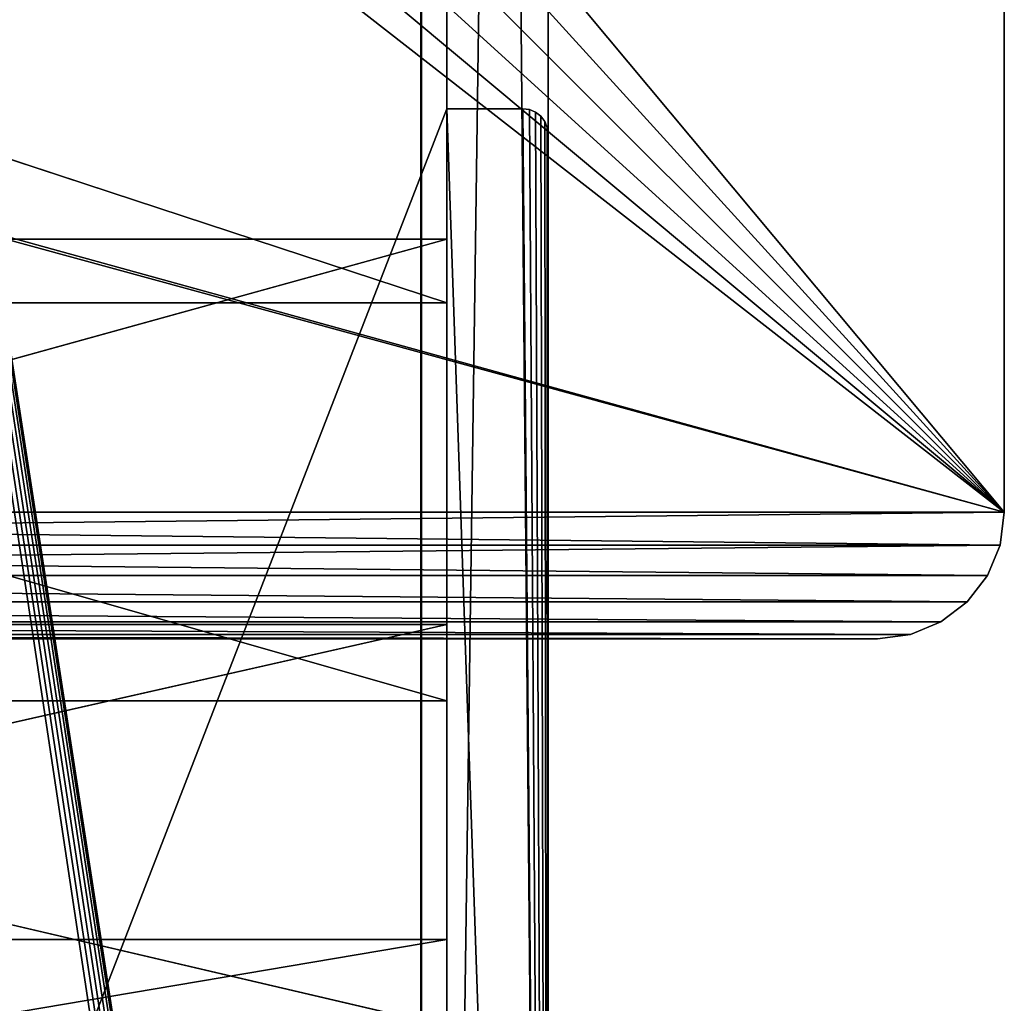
# Model space of a CAD drawing. Extents: x -277 to 1811, y -97 to 1083.
# Tile 57 of 81: x 1497 to 1536, y -16 to 23. Entities that reach past the tile are written whole.
import ezdxf

# ---------------------------------------------------------------- set-up
doc = ezdxf.new("R2010")
doc.units = 0
doc.header["$LTSCALE"] = 25.4
doc.layers.get('0').update_dxf_attribs({"color": 13, "linetype": 'CONTINUOUS'})
doc.layers.add('STEEL', color=134, linetype='CONTINUOUS')
doc.layers.add('WOOD', color=36, linetype='CONTINUOUS')

# ---------------------------------------------------------------- blocks, each defined once
blk = doc.blocks.new('LVI294_01A_02_011')
at = {"color": 0}
for p, q in [((79.736, 0), (-271.304, 0)), ((79.736, 0), (-271.304, 0)), ((-271.304, -4), (79.736, -4)), ((-271.304, -4), (79.736, -4))]:
    blk.add_line(p, q, dxfattribs=at)
at = {"color": 253}
mesh = blk.add_polyface(dxfattribs=at)
corners = [(-205.303, 0, 54.287), (-24.058, 0, 54), (-207.679, 0, 54), (-26.435, 0, 54.287), (-203.062, 0, 55.13), (-28.676, 0, 55.13), (-201.086, 0, 56.482), (-30.652, 0, 56.482), (-199.488, 0, 58.264), (-32.25, 0, 58.264), (-189.952, 0, 71.883), (-41.786, 0, 71.883), (-188.034, 0, 74.022), (-43.704, 0, 74.022), (-185.663, 0, 75.644), (-46.075, 0, 75.644), (-182.974, 0, 76.656), (-48.763, 0, 76.656), (-180.122, 0, 77), (-51.616, 0, 77), (-271.304, 0, 54), (79.736, 0), (-271.304, 0), (79.995, 0, 0.034), (80.236, 0, 0.134), (80.443, 0, 0.293), (80.602, 0, 0.5), (80.702, 0, 0.741), (80.736, 0, 1), (80.736, 0, 44), (80.395, 0, 46.588), (79.396, 0, 49), (77.807, 0, 51.071), (75.736, 0, 52.66), (73.324, 0, 53.659), (70.736, 0, 54)]
mesh.append_faces([[corners[k] for k in face] for face in [(17, 18, 19), (20, 21, 22)]], dxfattribs={"vtx0": -1, "color": 253})
mesh.append_faces([[corners[k] for k in face] for face in [(0, 1, 2), (1, 0, 3), (3, 4, 5), (5, 6, 7), (7, 8, 9), (9, 10, 11), (11, 12, 13), (13, 14, 15), (15, 16, 17), (21, 20, 23), (23, 20, 24), (24, 20, 25), (25, 20, 26), (26, 20, 27), (27, 20, 28), (28, 20, 29), (29, 20, 30), (30, 20, 31), (31, 20, 32), (32, 20, 33), (33, 20, 34), (34, 20, 35), (35, 2, 1)]], dxfattribs={"vtx0": -1, "vtx1": -1, "color": 253})
mesh.append_faces([[corners[k] for k in face] for face in [(3, 0, 4), (5, 4, 6), (7, 6, 8), (9, 8, 10), (11, 10, 12), (13, 12, 14), (15, 14, 16), (17, 16, 18), (35, 20, 2)]], dxfattribs={"vtx0": -1, "vtx2": -1, "color": 253})
mesh = blk.add_polyface(dxfattribs=at)
corners = [(79.736, 0), (-271.304, -4), (-271.304, 0), (79.736, -4)]
mesh.append_faces([[corners[k] for k in face] for face in [(0, 1, 2), (1, 0, 3)]], dxfattribs={"vtx0": -1, "color": 253})
mesh = blk.add_polyface(dxfattribs=at)
corners = [(-26.435, -4, 54.287), (-207.679, -4, 54), (-24.058, -4, 54), (-205.303, -4, 54.287), (-28.676, -4, 55.13), (-203.062, -4, 55.13), (-30.652, -4, 56.482), (-201.086, -4, 56.482), (-32.25, -4, 58.264), (-199.488, -4, 58.264), (-41.786, -4, 71.883), (-189.952, -4, 71.883), (-188.034, -4, 74.022), (-43.704, -4, 74.022), (-185.663, -4, 75.644), (-46.075, -4, 75.644), (-182.974, -4, 76.656), (-48.763, -4, 76.656), (-180.122, -4, 77), (-51.616, -4, 77), (79.995, -4, 0.034), (-271.304, -4), (79.736, -4), (-271.304, -4, 54), (80.236, -4, 0.134), (80.443, -4, 0.293), (80.602, -4, 0.5), (80.702, -4, 0.741), (80.736, -4, 1), (80.736, -4, 44), (80.395, -4, 46.588), (79.396, -4, 49), (77.807, -4, 51.071), (75.736, -4, 52.66), (73.324, -4, 53.659), (70.736, -4, 54)]
mesh.append_faces([[corners[k] for k in face] for face in [(18, 17, 19), (20, 21, 22)]], dxfattribs={"vtx0": -1, "color": 253})
mesh.append_faces([[corners[k] for k in face] for face in [(0, 1, 2), (1, 0, 3), (3, 4, 5), (5, 6, 7), (7, 8, 9), (9, 10, 11), (11, 10, 12), (12, 13, 14), (14, 15, 16), (16, 17, 18), (21, 20, 23), (23, 2, 1)]], dxfattribs={"vtx0": -1, "vtx1": -1, "color": 253})
mesh.append_faces([[corners[k] for k in face] for face in [(3, 0, 4), (5, 4, 6), (7, 6, 8), (9, 8, 10), (12, 10, 13), (14, 13, 15), (16, 15, 17), (23, 20, 24), (23, 24, 25), (23, 25, 26), (23, 26, 27), (23, 27, 28), (23, 28, 29), (23, 29, 30), (23, 30, 31), (23, 31, 32), (23, 32, 33), (23, 33, 34), (23, 34, 35), (23, 35, 2)]], dxfattribs={"vtx0": -1, "vtx2": -1, "color": 253})
blk = doc.blocks.new('LVI294_01A_02')
at = {"color": 0, "extrusion": (1, -7.84414e-15, 4.18279e-15), "rotation": 2.463339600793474e-12}
blk.add_blockref('LVI294_01A_02_011', (1097.961, 46.803, -589), dxfattribs=at)
blk = doc.blocks.new('LUSTROLVI294_01_A_01_02')
at = {"color": 0}
for p, q in [((0, 115), (0, 5)), ((0, 5, -5), (0, 115, -5)), ((0, 5, -5), (0, 115, -5)), ((0, 115), (0, 5)), ((0, 5), (0.17, 3.706)), ((0.17, 3.706, -5), (0, 5, -5)), ((0, 5, -5), (0, 5)), ((0, 5, -5), (0, 5)), ((0, 5, -5), (0.17, 3.706)), ((0, 5), (0.17, 3.706)), ((0, 5, -5), (0.17, 3.706)), ((0.17, 3.706, -5), (0, 5, -5)), ((0.17, 3.706), (0.67, 2.5)), ((0.67, 2.5, -5), (0.17, 3.706, -5)), ((0.17, 3.706, -5), (0.17, 3.706)), ((0.17, 3.706, -5), (0.17, 3.706)), ((0.17, 3.706, -5), (0.67, 2.5)), ((0.17, 3.706), (0.67, 2.5)), ((0.17, 3.706, -5), (0.67, 2.5)), ((0.67, 2.5, -5), (0.17, 3.706, -5)), ((0.67, 2.5), (1.464, 1.464)), ((1.464, 1.464, -5), (0.67, 2.5, -5)), ((0.67, 2.5, -5), (0.67, 2.5)), ((0.67, 2.5, -5), (0.67, 2.5)), ((0.67, 2.5, -5), (1.464, 1.464)), ((0.67, 2.5), (1.464, 1.464)), ((0.67, 2.5, -5), (1.464, 1.464)), ((1.464, 1.464, -5), (0.67, 2.5, -5)), ((1.464, 1.464), (2.5, 0.67)), ((2.5, 0.67, -5), (1.464, 1.464, -5)), ((1.464, 1.464, -5), (1.464, 1.464)), ((1.464, 1.464, -5), (1.464, 1.464)), ((1.464, 1.464, -5), (2.5, 0.67)), ((1.464, 1.464), (2.5, 0.67)), ((1.464, 1.464, -5), (2.5, 0.67)), ((2.5, 0.67, -5), (1.464, 1.464, -5)), ((2.5, 0.67), (3.706, 0.17)), ((3.706, 0.17, -5), (2.5, 0.67, -5)), ((2.5, 0.67, -5), (2.5, 0.67)), ((2.5, 0.67, -5), (2.5, 0.67)), ((2.5, 0.67, -5), (3.706, 0.17)), ((2.5, 0.67), (3.706, 0.17)), ((2.5, 0.67, -5), (3.706, 0.17)), ((3.706, 0.17, -5), (2.5, 0.67, -5)), ((3.706, 0.17), (5, 0)), ((5, 0, -5), (3.706, 0.17, -5)), ((3.706, 0.17, -5), (3.706, 0.17)), ((3.706, 0.17, -5), (3.706, 0.17)), ((3.706, 0.17, -5), (5, 0)), ((3.706, 0.17), (5, 0)), ((3.706, 0.17, -5), (5, 0)), ((5, 0, -5), (3.706, 0.17, -5)), ((5, 0), (195, 0)), ((195, 0, -5), (5, 0, -5)), ((5, 0, -5), (5, 0)), ((5, 0), (195, 0)), ((5, 0, -5), (5, 0)), ((195, 0, -5), (5, 0, -5))]:
    blk.add_line(p, q, dxfattribs=at)
at = {"color": 253}
mesh = blk.add_polyface(dxfattribs=at)
corners = [(0, 5), (0.17, 116.294), (0, 115), (0.17, 3.706), (0.67, 117.5), (0.67, 2.5), (1.464, 118.536), (1.464, 1.464), (2.5, 119.33), (2.5, 0.67), (3.706, 0.17), (3.706, 119.83), (5, 0), (5, 120), (29.735, 29.614), (30.424, 27.95), (31.521, 26.521), (32.95, 25.424), (34.614, 24.735), (195, 0), (29.5, 31.4), (29.5, 88.6), (36.4, 24.5), (163.6, 24.5), (165.386, 24.735), (167.05, 25.424), (168.479, 26.521), (169.576, 27.95), (170.265, 29.614), (170.5, 31.4), (34.614, 95.265), (195, 120), (32.95, 94.576), (31.521, 93.479), (30.424, 92.05), (29.735, 90.386), (36.4, 95.5), (163.6, 95.5), (165.386, 95.265), (167.05, 94.576), (168.479, 93.479), (169.576, 92.05), (170.265, 90.386), (170.5, 88.6), (196.294, 0.17), (196.294, 119.83), (197.5, 0.67), (197.5, 119.33), (198.536, 1.464), (198.536, 118.536), (199.33, 2.5), (199.33, 117.5), (199.83, 3.706), (199.83, 116.294), (200, 5), (200, 115)]
mesh.append_faces([[corners[k] for k in face] for face in [(0, 1, 2), (53, 54, 55)]], dxfattribs={"vtx0": -1, "color": 253})
mesh.append_faces([[corners[k] for k in face] for face in [(1, 3, 4), (4, 5, 6), (6, 7, 8), (8, 10, 11), (11, 12, 13), (14, 12, 15), (15, 12, 16), (16, 12, 17), (17, 12, 18), (18, 19, 22), (22, 19, 23), (23, 19, 24), (24, 19, 25), (25, 19, 26), (26, 19, 27), (27, 19, 28), (28, 19, 29), (13, 30, 31), (30, 13, 32), (32, 13, 33), (33, 13, 34), (34, 13, 35), (35, 13, 21), (31, 44, 45), (45, 46, 47), (47, 48, 49), (49, 50, 51), (51, 52, 53)]], dxfattribs={"vtx0": -1, "vtx1": -1, "color": 253})
mesh.append_faces([[corners[k] for k in face] for face in [(13, 12, 14), (31, 29, 19)]], dxfattribs={"vtx0": -1, "vtx1": -1, "vtx2": -1, "color": 253})
mesh.append_faces([[corners[k] for k in face] for face in [(1, 0, 3), (4, 3, 5), (6, 5, 7), (8, 7, 9), (8, 9, 10), (11, 10, 12), (18, 12, 19), (13, 14, 20), (13, 20, 21), (31, 30, 36), (31, 36, 37), (31, 37, 38), (31, 38, 39), (31, 39, 40), (31, 40, 41), (31, 41, 42), (31, 42, 43), (31, 43, 29), (31, 19, 44), (45, 44, 46), (47, 46, 48), (49, 48, 50), (51, 50, 52), (53, 52, 54)]], dxfattribs={"vtx0": -1, "vtx2": -1, "color": 253})
mesh = blk.add_polyface(dxfattribs=at)
corners = [(0.17, 116.294, -5), (0, 5, -5), (0, 115, -5), (0.17, 3.706, -5), (0.67, 117.5, -5), (0.67, 2.5, -5), (1.464, 118.536, -5), (1.464, 1.464, -5), (2.5, 119.33, -5), (2.5, 0.67, -5), (3.706, 119.83, -5), (3.706, 0.17, -5), (5, 120, -5), (5, 0, -5), (29.735, 90.386, -5), (30.424, 92.05, -5), (31.521, 93.479, -5), (32.95, 94.576, -5), (34.614, 95.265, -5), (195, 120, -5), (29.5, 88.6, -5), (36.4, 95.5, -5), (163.6, 95.5, -5), (165.386, 95.265, -5), (167.05, 94.576, -5), (168.479, 93.479, -5), (169.576, 92.05, -5), (170.265, 90.386, -5), (170.5, 88.6, -5), (170.5, 31.4, -5), (34.614, 24.735, -5), (195, 0, -5), (32.95, 25.424, -5), (31.521, 26.521, -5), (30.424, 27.95, -5), (29.735, 29.614, -5), (29.5, 31.4, -5), (36.4, 24.5, -5), (163.6, 24.5, -5), (165.386, 24.735, -5), (167.05, 25.424, -5), (168.479, 26.521, -5), (169.576, 27.95, -5), (170.265, 29.614, -5), (196.294, 119.83, -5), (196.294, 0.17, -5), (197.5, 119.33, -5), (197.5, 0.67, -5), (198.536, 118.536, -5), (198.536, 1.464, -5), (199.33, 117.5, -5), (199.33, 2.5, -5), (199.83, 116.294, -5), (199.83, 3.706, -5), (200, 115, -5), (200, 5, -5)]
mesh.append_faces([[corners[k] for k in face] for face in [(0, 1, 2), (53, 54, 55)]], dxfattribs={"vtx0": -1, "color": 253})
mesh.append_faces([[corners[k] for k in face] for face in [(1, 0, 3), (3, 4, 5), (5, 6, 7), (7, 8, 9), (9, 10, 11), (11, 12, 13), (14, 12, 15), (15, 12, 16), (16, 12, 17), (17, 12, 18), (18, 19, 21), (21, 19, 22), (22, 19, 23), (23, 19, 24), (24, 19, 25), (25, 19, 26), (26, 19, 27), (27, 19, 28), (28, 19, 29), (13, 30, 31), (30, 13, 32), (32, 13, 33), (33, 13, 34), (34, 13, 35), (35, 13, 36), (36, 13, 20), (31, 44, 45), (45, 46, 47), (47, 48, 49), (49, 50, 51), (51, 52, 53)]], dxfattribs={"vtx0": -1, "vtx1": -1, "color": 253})
mesh.append_faces([[corners[k] for k in face] for face in [(13, 12, 14), (31, 29, 19)]], dxfattribs={"vtx0": -1, "vtx1": -1, "vtx2": -1, "color": 253})
mesh.append_faces([[corners[k] for k in face] for face in [(3, 0, 4), (5, 4, 6), (7, 6, 8), (9, 8, 10), (11, 10, 12), (18, 12, 19), (13, 14, 20), (31, 30, 37), (31, 37, 38), (31, 38, 39), (31, 39, 40), (31, 40, 41), (31, 41, 42), (31, 42, 43), (31, 43, 29), (31, 19, 44), (45, 44, 46), (47, 46, 48), (49, 48, 50), (51, 50, 52), (53, 52, 54)]], dxfattribs={"vtx0": -1, "vtx2": -1, "color": 253})
mesh = blk.add_polyface(dxfattribs=at)
corners = [(0, 115), (0, 5, -5), (0, 5), (0, 115, -5)]
mesh.append_faces([[corners[k] for k in face] for face in [(0, 1, 2), (1, 0, 3)]], dxfattribs={"vtx0": -1, "color": 253})
mesh = blk.add_polyface(dxfattribs=at)
corners = [(0, 5, -5), (0.17, 3.706), (0, 5)]
mesh.append_faces([[corners[k] for k in face] for face in [(0, 1, 2)]], dxfattribs={"color": 253})
mesh = blk.add_polyface(dxfattribs=at)
corners = [(0, 5, -5), (0.17, 3.706, -5), (0.17, 3.706)]
mesh.append_faces([[corners[k] for k in face] for face in [(0, 1, 2)]], dxfattribs={"color": 253})
mesh = blk.add_polyface(dxfattribs=at)
corners = [(0.17, 3.706), (0.17, 3.706, -5), (0.67, 2.5)]
mesh.append_faces([[corners[k] for k in face] for face in [(0, 1, 2)]], dxfattribs={"color": 253})
mesh = blk.add_polyface(dxfattribs=at)
corners = [(0.17, 3.706, -5), (0.67, 2.5, -5), (0.67, 2.5)]
mesh.append_faces([[corners[k] for k in face] for face in [(0, 1, 2)]], dxfattribs={"color": 253})
mesh = blk.add_polyface(dxfattribs=at)
corners = [(0.67, 2.5), (0.67, 2.5, -5), (1.464, 1.464)]
mesh.append_faces([[corners[k] for k in face] for face in [(0, 1, 2)]], dxfattribs={"color": 253})
mesh = blk.add_polyface(dxfattribs=at)
corners = [(0.67, 2.5, -5), (1.464, 1.464, -5), (1.464, 1.464)]
mesh.append_faces([[corners[k] for k in face] for face in [(0, 1, 2)]], dxfattribs={"color": 253})
mesh = blk.add_polyface(dxfattribs=at)
corners = [(1.464, 1.464), (1.464, 1.464, -5), (2.5, 0.67)]
mesh.append_faces([[corners[k] for k in face] for face in [(0, 1, 2)]], dxfattribs={"color": 253})
mesh = blk.add_polyface(dxfattribs=at)
corners = [(2.5, 0.67), (1.464, 1.464, -5), (2.5, 0.67, -5)]
mesh.append_faces([[corners[k] for k in face] for face in [(0, 1, 2)]], dxfattribs={"color": 253})
mesh = blk.add_polyface(dxfattribs=at)
corners = [(2.5, 0.67), (2.5, 0.67, -5), (3.706, 0.17)]
mesh.append_faces([[corners[k] for k in face] for face in [(0, 1, 2)]], dxfattribs={"color": 253})
mesh = blk.add_polyface(dxfattribs=at)
corners = [(3.706, 0.17), (2.5, 0.67, -5), (3.706, 0.17, -5)]
mesh.append_faces([[corners[k] for k in face] for face in [(0, 1, 2)]], dxfattribs={"color": 253})
mesh = blk.add_polyface(dxfattribs=at)
corners = [(3.706, 0.17), (3.706, 0.17, -5), (5, 0)]
mesh.append_faces([[corners[k] for k in face] for face in [(0, 1, 2)]], dxfattribs={"color": 253})
mesh = blk.add_polyface(dxfattribs=at)
corners = [(5, 0), (3.706, 0.17, -5), (5, 0, -5)]
mesh.append_faces([[corners[k] for k in face] for face in [(0, 1, 2)]], dxfattribs={"color": 253})
mesh = blk.add_polyface(dxfattribs=at)
corners = [(195, 0), (5, 0, -5), (195, 0, -5), (5, 0)]
mesh.append_faces([[corners[k] for k in face] for face in [(0, 1, 2), (1, 0, 3)]], dxfattribs={"vtx0": -1, "color": 253})
blk = doc.blocks.new('LUSTROLVI294_01A_01_03')
at = {"color": 0}
for p, q in [((-177.5, 0, 59), (-62.5, 0, 59)), ((-177.5, 0, 59), (-62.5, 0, 59)), ((-62.5, 0, 59), (-62.241, 0, 58.966)), ((-62.241, 0, 58.966), (-62.5, -5, 59)), ((-62.241, 0, 58.966), (-62.5, -5, 59)), ((-62.5, 0, 59), (-62.241, 0, 58.966)), ((-62.241, 0, 58.966), (-62, 0, 58.866)), ((-62, 0, 58.866), (-62.241, -5, 58.966)), ((-62, 0, 58.866), (-62.241, -5, 58.966)), ((-62.241, 0, 58.966), (-62, 0, 58.866)), ((-62.241, 0, 58.966), (-62.241, -5, 58.966)), ((-62.241, 0, 58.966), (-62.241, -5, 58.966)), ((-62, 0, 58.866), (-61.793, 0, 58.707)), ((-61.793, 0, 58.707), (-62, -5, 58.866)), ((-61.793, 0, 58.707), (-62, -5, 58.866)), ((-62, 0, 58.866), (-61.793, 0, 58.707)), ((-62, 0, 58.866), (-62, -5, 58.866)), ((-62, 0, 58.866), (-62, -5, 58.866)), ((-61.793, 0, 58.707), (-61.634, 0, 58.5)), ((-61.634, 0, 58.5), (-61.793, -5, 58.707)), ((-61.634, 0, 58.5), (-61.793, -5, 58.707)), ((-61.793, 0, 58.707), (-61.634, 0, 58.5)), ((-61.793, 0, 58.707), (-61.793, -5, 58.707)), ((-61.793, 0, 58.707), (-61.793, -5, 58.707)), ((-61.634, 0, 58.5), (-61.534, 0, 58.259)), ((-61.534, 0, 58.259), (-61.634, -5, 58.5)), ((-61.534, 0, 58.259), (-61.634, -5, 58.5)), ((-61.634, 0, 58.5), (-61.534, 0, 58.259)), ((-61.634, 0, 58.5), (-61.634, -5, 58.5)), ((-61.634, 0, 58.5), (-61.634, -5, 58.5)), ((-61.534, 0, 58.259), (-61.5, 0, 58)), ((-61.534, 0, 58.259), (-61.5, 0, 58)), ((-61.534, 0, 58.259), (-61.534, -5, 58.259)), ((-61.534, 0, 58.259), (-61.534, -5, 58.259)), ((-61.5, 0, 55), (174.579, 0, 55)), ((-61.5, 0, 55), (174.579, 0, 55)), ((-62.5, -5, 59), (-62.5, 0, 59)), ((-62.5, -5, 59), (-62.5, 0, 59)), ((-61.5, 0, 58), (-61.534, -5, 58.259)), ((-61.5, 0, 58), (-61.534, -5, 58.259)), ((-61.5, 0, 58), (-61.5, 0, 55)), ((-61.5, 0, 55), (-61.5, -5, 55)), ((-61.5, 0, 55), (-61.5, -5, 55)), ((-61.5, 0, 58), (-61.5, 0, 55)), ((-61.5, 0, 58), (-61.5, -5, 58)), ((-61.5, 0, 58), (-61.5, -5, 58)), ((-62.5, -5, 59), (-177.5, -5, 59)), ((-62.5, -5, 59), (-177.5, -5, 59)), ((-62.241, -5, 58.966), (-62.5, -5, 59)), ((-62.241, -5, 58.966), (-62.5, -5, 59)), ((-62, -5, 58.866), (-62.241, -5, 58.966)), ((-62, -5, 58.866), (-62.241, -5, 58.966)), ((-61.793, -5, 58.707), (-62, -5, 58.866)), ((-61.793, -5, 58.707), (-62, -5, 58.866)), ((-61.634, -5, 58.5), (-61.793, -5, 58.707)), ((-61.634, -5, 58.5), (-61.793, -5, 58.707)), ((-61.534, -5, 58.259), (-61.634, -5, 58.5)), ((-61.534, -5, 58.259), (-61.634, -5, 58.5)), ((-61.5, -5, 58), (-61.534, -5, 58.259)), ((-61.5, -5, 58), (-61.534, -5, 58.259)), ((174.579, -5, 55), (-61.5, -5, 55)), ((-61.5, -5, 55), (-61.5, -5, 58)), ((174.579, -5, 55), (-61.5, -5, 55)), ((-61.5, -5, 55), (-61.5, -5, 58))]:
    blk.add_line(p, q, dxfattribs=at)
at = {"color": 253}
mesh = blk.add_polyface(dxfattribs=at)
corners = [(-177.5, 0, 59), (-61.5, 0, 55), (-177.5, 0, 10), (-61.5, 0, 58), (-61.534, 0, 58.259), (-61.634, 0, 58.5), (-61.793, 0, 58.707), (-62, 0, 58.866), (-62.241, 0, 58.966), (-62.5, 0, 59), (-170.088, 0, 0.341), (-72.706, 0), (-167.5, 0), (110.915, 0), (174.579, 0), (174.579, 0, 55), (-172.5, 0, 1.34), (-174.571, 0, 2.929), (-176.16, 0, 5), (-177.159, 0, 7.412), (-45.148, 0, -23), (86.21, 0, -22.656), (83.358, 0, -23), (-48.001, 0, -22.656), (88.899, 0, -21.644), (-50.689, 0, -21.644), (-53.061, 0, -20.022), (91.27, 0, -20.022), (-54.978, 0, -17.883), (93.188, 0, -17.883), (-64.514, 0, -4.264), (102.724, 0, -4.264), (104.322, 0, -2.482), (-66.112, 0, -2.482), (106.298, 0, -1.13), (-68.088, 0, -1.13), (108.538, 0, -0.287), (-70.329, 0, -0.287)]
mesh.append_faces([[corners[k] for k in face] for face in [(8, 0, 9), (10, 11, 12), (20, 21, 22)]], dxfattribs={"vtx0": -1, "color": 253})
mesh.append_faces([[corners[k] for k in face] for face in [(0, 1, 2), (1, 0, 3), (3, 0, 4), (4, 0, 5), (5, 0, 6), (6, 0, 7), (7, 0, 8), (13, 10, 14), (14, 10, 15), (15, 2, 1), (21, 23, 24), (24, 26, 27), (27, 28, 29), (29, 30, 31), (31, 30, 32), (32, 33, 34), (34, 35, 36), (36, 37, 13)]], dxfattribs={"vtx0": -1, "vtx1": -1, "color": 253})
mesh.append_faces([[corners[k] for k in face] for face in [(11, 10, 13)]], dxfattribs={"vtx0": -1, "vtx1": -1, "vtx2": -1, "color": 253})
mesh.append_faces([[corners[k] for k in face] for face in [(15, 10, 16), (15, 16, 17), (15, 17, 18), (15, 18, 19), (15, 19, 2), (21, 20, 23), (24, 23, 25), (24, 25, 26), (27, 26, 28), (29, 28, 30), (32, 30, 33), (34, 33, 35), (36, 35, 37), (13, 37, 11)]], dxfattribs={"vtx0": -1, "vtx2": -1, "color": 253})
mesh = blk.add_polyface(dxfattribs=at)
corners = [(-62.5, -5, 59), (-177.5, 0, 59), (-177.5, -5, 59), (-62.5, 0, 59)]
mesh.append_faces([[corners[k] for k in face] for face in [(0, 1, 2), (1, 0, 3)]], dxfattribs={"vtx0": -1, "color": 253})
mesh = blk.add_polyface(dxfattribs=at)
corners = [(-62.241, 0, 58.966), (-62.5, -5, 59), (-62.241, -5, 58.966)]
mesh.append_faces([[corners[k] for k in face] for face in [(0, 1, 2)]], dxfattribs={"color": 253})
mesh = blk.add_polyface(dxfattribs=at)
corners = [(-62.241, 0, 58.966), (-62.5, 0, 59), (-62.5, -5, 59)]
mesh.append_faces([[corners[k] for k in face] for face in [(0, 1, 2)]], dxfattribs={"color": 253})
mesh = blk.add_polyface(dxfattribs=at)
corners = [(-62, 0, 58.866), (-62.241, -5, 58.966), (-62, -5, 58.866)]
mesh.append_faces([[corners[k] for k in face] for face in [(0, 1, 2)]], dxfattribs={"color": 253})
mesh = blk.add_polyface(dxfattribs=at)
corners = [(-62, 0, 58.866), (-62.241, 0, 58.966), (-62.241, -5, 58.966)]
mesh.append_faces([[corners[k] for k in face] for face in [(0, 1, 2)]], dxfattribs={"color": 253})
mesh = blk.add_polyface(dxfattribs=at)
corners = [(-61.793, 0, 58.707), (-62, -5, 58.866), (-61.793, -5, 58.707)]
mesh.append_faces([[corners[k] for k in face] for face in [(0, 1, 2)]], dxfattribs={"color": 253})
mesh = blk.add_polyface(dxfattribs=at)
corners = [(-61.793, 0, 58.707), (-62, 0, 58.866), (-62, -5, 58.866)]
mesh.append_faces([[corners[k] for k in face] for face in [(0, 1, 2)]], dxfattribs={"color": 253})
mesh = blk.add_polyface(dxfattribs=at)
corners = [(-61.634, 0, 58.5), (-61.793, -5, 58.707), (-61.634, -5, 58.5)]
mesh.append_faces([[corners[k] for k in face] for face in [(0, 1, 2)]], dxfattribs={"color": 253})
mesh = blk.add_polyface(dxfattribs=at)
corners = [(-61.793, 0, 58.707), (-61.793, -5, 58.707), (-61.634, 0, 58.5)]
mesh.append_faces([[corners[k] for k in face] for face in [(0, 1, 2)]], dxfattribs={"color": 253})
mesh = blk.add_polyface(dxfattribs=at)
corners = [(-61.534, 0, 58.259), (-61.634, -5, 58.5), (-61.534, -5, 58.259)]
mesh.append_faces([[corners[k] for k in face] for face in [(0, 1, 2)]], dxfattribs={"color": 253})
mesh = blk.add_polyface(dxfattribs=at)
corners = [(-61.634, 0, 58.5), (-61.634, -5, 58.5), (-61.534, 0, 58.259)]
mesh.append_faces([[corners[k] for k in face] for face in [(0, 1, 2)]], dxfattribs={"color": 253})
mesh = blk.add_polyface(dxfattribs=at)
corners = [(-61.534, 0, 58.259), (-61.534, -5, 58.259), (-61.5, 0, 58)]
mesh.append_faces([[corners[k] for k in face] for face in [(0, 1, 2)]], dxfattribs={"color": 253})
mesh = blk.add_polyface(dxfattribs=at)
corners = [(174.579, -5, 55), (-61.5, 0, 55), (-61.5, -5, 55), (174.579, 0, 55)]
mesh.append_faces([[corners[k] for k in face] for face in [(0, 1, 2), (1, 0, 3)]], dxfattribs={"vtx0": -1, "color": 253})
mesh = blk.add_polyface(dxfattribs=at)
corners = [(-61.5, 0, 58), (-61.534, -5, 58.259), (-61.5, -5, 58)]
mesh.append_faces([[corners[k] for k in face] for face in [(0, 1, 2)]], dxfattribs={"color": 253})
mesh = blk.add_polyface(dxfattribs=at)
corners = [(-61.5, 0, 55), (-61.5, -5, 58), (-61.5, -5, 55), (-61.5, 0, 58)]
mesh.append_faces([[corners[k] for k in face] for face in [(0, 1, 2), (1, 0, 3)]], dxfattribs={"vtx0": -1, "color": 253})
mesh = blk.add_polyface(dxfattribs=at)
corners = [(174.579, -5, 55), (110.915, -5), (174.579, -5), (-72.706, -5), (-167.5, -5), (-170.088, -5, 0.341), (-172.5, -5, 1.34), (-174.571, -5, 2.929), (-176.16, -5, 5), (-177.159, -5, 7.412), (-177.5, -5, 10), (-61.5, -5, 55), (-177.5, -5, 59), (-61.5, -5, 58), (-61.534, -5, 58.259), (-61.634, -5, 58.5), (-61.793, -5, 58.707), (-62, -5, 58.866), (-62.241, -5, 58.966), (-62.5, -5, 59), (86.21, -5, -22.656), (-45.148, -5, -23), (83.358, -5, -23), (-48.001, -5, -22.656), (88.899, -5, -21.644), (-50.689, -5, -21.644), (-53.061, -5, -20.022), (91.27, -5, -20.022), (-54.978, -5, -17.883), (93.188, -5, -17.883), (-64.514, -5, -4.264), (102.724, -5, -4.264), (104.322, -5, -2.482), (-66.112, -5, -2.482), (106.298, -5, -1.13), (-68.088, -5, -1.13), (108.538, -5, -0.287), (-70.329, -5, -0.287)]
mesh.append_faces([[corners[k] for k in face] for face in [(0, 1, 2), (12, 18, 19), (20, 21, 22)]], dxfattribs={"vtx0": -1, "color": 253})
mesh.append_faces([[corners[k] for k in face] for face in [(3, 0, 4), (4, 0, 5), (5, 0, 6), (6, 0, 7), (7, 0, 8), (8, 0, 9), (9, 0, 10), (10, 11, 12), (21, 20, 23), (23, 24, 25), (25, 24, 26), (26, 27, 28), (28, 29, 30), (30, 32, 33), (33, 34, 35), (35, 36, 37), (37, 1, 3)]], dxfattribs={"vtx0": -1, "vtx1": -1, "color": 253})
mesh.append_faces([[corners[k] for k in face] for face in [(1, 0, 3)]], dxfattribs={"vtx0": -1, "vtx1": -1, "vtx2": -1, "color": 253})
mesh.append_faces([[corners[k] for k in face] for face in [(10, 0, 11), (12, 11, 13), (12, 13, 14), (12, 14, 15), (12, 15, 16), (12, 16, 17), (12, 17, 18), (23, 20, 24), (26, 24, 27), (28, 27, 29), (30, 29, 31), (30, 31, 32), (33, 32, 34), (35, 34, 36), (37, 36, 1)]], dxfattribs={"vtx0": -1, "vtx2": -1, "color": 253})
blk = doc.blocks.new('LUSTROLVI294_01A_01_04')
at = {"color": 0}
for p, q in [((-4, 19.192, 301.983), (-4, 19.192, 14.077)), ((-4, 19.192, 301.983), (-4, 19.192, 14.077)), ((0, 19.192, 14.077), (0, 19.192, 301.983)), ((0, 19.192, 14.077), (0, 19.192, 301.983)), ((-4, -24.808, -14.923), (-4, -24.808, 431.761)), ((-4, -24.808, -14.923), (-4, -24.808, 431.761)), ((0, -24.808, 431.761), (0, -24.808, -14.923)), ((0, -24.808, 431.761), (0, -24.808, -14.923))]:
    blk.add_line(p, q, dxfattribs=at)
at = {"color": 253}
mesh = blk.add_polyface(dxfattribs=at)
corners = [(-4, -24.552, 434.01), (-4, -24.808, -14.923), (-4, -24.808, 431.761), (-4, -24.774, -15.182), (-4, -24.674, -15.423), (-4, -24.515, -15.631), (-4, -23.796, 436.144), (-4, -24.308, -15.789), (-4, -24.067, -15.889), (-4, -23.808, -15.923), (-4, -10.808, -15.923), (-4, -22.579, 438.054), (-4, -20.965, 439.641), (-4, -19.034, 440.824), (-4, -16.887, 441.542), (-4, 19.192, 301.983), (-4, 21.548, 326.14), (-4, 28.529, 349.386), (-4, 39.87, 370.845), (-4, 55.145, 389.707), (-4, 73.777, 405.263), (-4, 95.064, 416.924), (-4, 415.077, 533.359), (-4, -3.043, -14.901), (-4, 4.192, -11.904), (-4, 10.405, -7.137), (-4, 15.173, -0.923), (-4, 18.17, 6.312), (-4, 19.192, 14.077), (-4, 118.203, 424.251), (-4, 396.015, 483.302), (-4, 403.411, 485.921), (-4, 409.876, 490.364), (-4, 414.971, 496.33), (-4, 418.348, 503.411), (-4, 415.337, 533.379), (-4, 415.594, 533.332), (-4, 415.829, 533.219), (-4, 416.028, 533.05), (-4, 416.176, 532.835), (-4, 416.263, 532.589), (-4, 419.163, 518.946), (-4, 419.778, 511.125)]
mesh.append_faces([[corners[k] for k in face] for face in [(0, 1, 2), (27, 15, 28), (34, 41, 42)]], dxfattribs={"vtx0": -1, "color": 253})
mesh.append_faces([[corners[k] for k in face] for face in [(1, 0, 3), (3, 0, 4), (4, 0, 5), (5, 6, 7), (7, 6, 8), (8, 6, 9), (9, 6, 10), (15, 14, 16), (16, 14, 17), (17, 14, 18), (18, 14, 19), (19, 14, 20), (20, 14, 21), (10, 15, 23), (23, 15, 24), (24, 15, 25), (25, 15, 26), (26, 15, 27), (21, 22, 29), (29, 22, 30), (30, 22, 31), (31, 22, 32), (32, 22, 33), (33, 22, 34)]], dxfattribs={"vtx0": -1, "vtx1": -1, "color": 253})
mesh.append_faces([[corners[k] for k in face] for face in [(10, 14, 15)]], dxfattribs={"vtx0": -1, "vtx1": -1, "vtx2": -1, "color": 253})
mesh.append_faces([[corners[k] for k in face] for face in [(5, 0, 6), (10, 6, 11), (10, 11, 12), (10, 12, 13), (10, 13, 14), (21, 14, 22), (34, 22, 35), (34, 35, 36), (34, 36, 37), (34, 37, 38), (34, 38, 39), (34, 39, 40), (34, 40, 41)]], dxfattribs={"vtx0": -1, "vtx2": -1, "color": 253})
mesh = blk.add_polyface(dxfattribs=at)
corners = [(0, -24.808, -14.923), (0, -24.552, 434.01), (0, -24.808, 431.761), (0, -24.774, -15.182), (0, -24.674, -15.423), (0, -24.515, -15.631), (0, -23.796, 436.144), (0, -24.308, -15.789), (0, -24.067, -15.889), (0, -23.808, -15.923), (0, -10.808, -15.923), (0, -22.579, 438.054), (0, -20.965, 439.641), (0, -19.034, 440.824), (0, -16.887, 441.542), (0, 19.192, 301.983), (0, 21.548, 326.14), (0, 28.529, 349.386), (0, 39.87, 370.845), (0, 55.145, 389.707), (0, 73.777, 405.263), (0, 95.064, 416.924), (0, 415.077, 533.359), (0, -3.043, -14.901), (0, 4.192, -11.904), (0, 10.405, -7.137), (0, 15.173, -0.923), (0, 18.17, 6.312), (0, 19.192, 14.077), (0, 118.203, 424.251), (0, 396.015, 483.302), (0, 403.411, 485.921), (0, 409.876, 490.364), (0, 414.971, 496.33), (0, 418.348, 503.411), (0, 415.337, 533.379), (0, 415.594, 533.332), (0, 415.829, 533.219), (0, 416.028, 533.05), (0, 416.176, 532.835), (0, 416.263, 532.589), (0, 419.163, 518.946), (0, 419.778, 511.125)]
mesh.append_faces([[corners[k] for k in face] for face in [(0, 1, 2), (15, 27, 28), (41, 34, 42)]], dxfattribs={"vtx0": -1, "color": 253})
mesh.append_faces([[corners[k] for k in face] for face in [(1, 5, 6), (6, 10, 11), (11, 10, 12), (12, 10, 13), (13, 10, 14), (14, 21, 22), (22, 34, 35), (35, 34, 36), (36, 34, 37), (37, 34, 38), (38, 34, 39), (39, 34, 40), (40, 34, 41)]], dxfattribs={"vtx0": -1, "vtx1": -1, "color": 253})
mesh.append_faces([[corners[k] for k in face] for face in [(14, 10, 15)]], dxfattribs={"vtx0": -1, "vtx1": -1, "vtx2": -1, "color": 253})
mesh.append_faces([[corners[k] for k in face] for face in [(1, 0, 3), (1, 3, 4), (1, 4, 5), (6, 5, 7), (6, 7, 8), (6, 8, 9), (6, 9, 10), (14, 15, 16), (14, 16, 17), (14, 17, 18), (14, 18, 19), (14, 19, 20), (14, 20, 21), (15, 10, 23), (15, 23, 24), (15, 24, 25), (15, 25, 26), (15, 26, 27), (22, 21, 29), (22, 29, 30), (22, 30, 31), (22, 31, 32), (22, 32, 33), (22, 33, 34)]], dxfattribs={"vtx0": -1, "vtx2": -1, "color": 253})
mesh = blk.add_polyface(dxfattribs=at)
corners = [(-4, 19.192, 301.983), (0, 19.192, 14.077), (-4, 19.192, 14.077), (0, 19.192, 301.983)]
mesh.append_faces([[corners[k] for k in face] for face in [(0, 1, 2), (1, 0, 3)]], dxfattribs={"vtx0": -1, "color": 253})
mesh = blk.add_polyface(dxfattribs=at)
corners = [(0, -24.808, 431.761), (-4, -24.808, -14.923), (0, -24.808, -14.923), (-4, -24.808, 431.761)]
mesh.append_faces([[corners[k] for k in face] for face in [(0, 1, 2), (1, 0, 3)]], dxfattribs={"vtx0": -1, "color": 253})
blk = doc.blocks.new('LUSTROLVI294_01A_01_05')
at = {"color": 0}
for p, q in [((352.161, -26.93, -55), (370.253, -39.072, -55)), ((352.161, -26.93), (370.253, -39.072, -55)), ((352.161, -26.93, -55), (370.253, -39.072, -55)), ((352.161, -26.93), (370.253, -39.072, -55)), ((367.743, -42.187, -55), (350.23, -30.433, -55)), ((367.743, -42.187, -55), (350.23, -30.433, -55)), ((370.253, -39.072, -55), (385.961, -54.172, -55)), ((370.253, -39.072), (370.253, -39.072, -55)), ((370.253, -39.072), (370.253, -39.072, -55)), ((370.253, -39.072), (385.961, -54.172, -55)), ((370.253, -39.072, -55), (385.961, -54.172, -55)), ((370.253, -39.072), (385.961, -54.172, -55)), ((382.949, -56.803, -55), (367.743, -42.187, -55)), ((382.949, -56.803), (367.743, -42.187, -55)), ((382.949, -56.803, -55), (367.743, -42.187, -55)), ((382.949, -56.803), (367.743, -42.187, -55)), ((367.743, -42.187), (367.743, -42.187, -55)), ((367.743, -42.187), (367.743, -42.187, -55)), ((385.961, -54.172, -55), (398.809, -71.77, -55)), ((385.961, -54.172), (385.961, -54.172, -55)), ((385.961, -54.172), (385.961, -54.172, -55)), ((385.961, -54.172), (398.809, -71.77, -55)), ((385.961, -54.172, -55), (398.809, -71.77, -55)), ((385.961, -54.172), (398.809, -71.77, -55)), ((395.385, -73.838, -55), (382.949, -56.803, -55)), ((395.385, -73.838), (382.949, -56.803, -55)), ((395.385, -73.838, -55), (382.949, -56.803, -55)), ((395.385, -73.838), (382.949, -56.803, -55)), ((382.949, -56.803), (382.949, -56.803, -55)), ((382.949, -56.803), (382.949, -56.803, -55)), ((404.675, -92.774, -55), (395.385, -73.838, -55)), ((404.675, -92.774), (395.385, -73.838, -55)), ((404.675, -92.774, -55), (395.385, -73.838, -55)), ((404.675, -92.774), (395.385, -73.838, -55)), ((395.385, -73.838), (395.385, -73.838, -55)), ((395.385, -73.838), (395.385, -73.838, -55))]:
    blk.add_line(p, q, dxfattribs=at)
at = {"color": 253}
mesh = blk.add_polyface(dxfattribs=at)
corners = [(311.082, -12.891, -55), (289.421, -15.42, -55), (289.342, -11.421, -55), (310.465, -16.843, -55), (330.942, -21.898, -55), (332.236, -18.113, -55), (350.23, -30.433, -55), (352.161, -26.93, -55), (367.743, -42.187, -55), (370.253, -39.072, -55), (382.949, -56.803, -55), (385.961, -54.172, -55), (395.385, -73.838, -55), (398.809, -71.77, -55), (404.675, -92.774, -55), (408.406, -91.332, -55), (410.535, -113.035, -55), (414.46, -112.263, -55)]
mesh.append_faces([[corners[k] for k in face] for face in [(0, 1, 2), (16, 15, 17)]], dxfattribs={"vtx0": -1, "color": 253})
mesh.append_faces([[corners[k] for k in face] for face in [(1, 0, 3), (3, 0, 4), (4, 5, 6), (6, 7, 8), (8, 9, 10), (10, 11, 12), (12, 13, 14), (14, 15, 16)]], dxfattribs={"vtx0": -1, "vtx1": -1, "color": 253})
mesh.append_faces([[corners[k] for k in face] for face in [(4, 0, 5), (6, 5, 7), (8, 7, 9), (10, 9, 11), (12, 11, 13), (14, 13, 15)]], dxfattribs={"vtx0": -1, "vtx2": -1, "color": 253})
mesh = blk.add_polyface(dxfattribs=at)
corners = [(352.161, -26.93), (370.253, -39.072, -55), (352.161, -26.93, -55)]
mesh.append_faces([[corners[k] for k in face] for face in [(0, 1, 2)]], dxfattribs={"color": 253})
mesh = blk.add_polyface(dxfattribs=at)
corners = [(370.253, -39.072), (370.253, -39.072, -55), (352.161, -26.93)]
mesh.append_faces([[corners[k] for k in face] for face in [(0, 1, 2)]], dxfattribs={"color": 253})
mesh = blk.add_polyface(dxfattribs=at)
corners = [(367.743, -42.187), (350.23, -30.433, -55), (367.743, -42.187, -55)]
mesh.append_faces([[corners[k] for k in face] for face in [(0, 1, 2)]], dxfattribs={"color": 253})
mesh = blk.add_polyface(dxfattribs=at)
corners = [(367.743, -42.187), (350.23, -30.433), (350.23, -30.433, -55)]
mesh.append_faces([[corners[k] for k in face] for face in [(0, 1, 2)]], dxfattribs={"color": 253})
mesh = blk.add_polyface(dxfattribs=at)
corners = [(370.253, -39.072), (385.961, -54.172, -55), (370.253, -39.072, -55)]
mesh.append_faces([[corners[k] for k in face] for face in [(0, 1, 2)]], dxfattribs={"color": 253})
mesh = blk.add_polyface(dxfattribs=at)
corners = [(385.961, -54.172), (385.961, -54.172, -55), (370.253, -39.072)]
mesh.append_faces([[corners[k] for k in face] for face in [(0, 1, 2)]], dxfattribs={"color": 253})
mesh = blk.add_polyface(dxfattribs=at)
corners = [(382.949, -56.803), (367.743, -42.187, -55), (382.949, -56.803, -55)]
mesh.append_faces([[corners[k] for k in face] for face in [(0, 1, 2)]], dxfattribs={"color": 253})
mesh = blk.add_polyface(dxfattribs=at)
corners = [(382.949, -56.803), (367.743, -42.187), (367.743, -42.187, -55)]
mesh.append_faces([[corners[k] for k in face] for face in [(0, 1, 2)]], dxfattribs={"color": 253})
mesh = blk.add_polyface(dxfattribs=at)
corners = [(385.961, -54.172), (398.809, -71.77, -55), (385.961, -54.172, -55)]
mesh.append_faces([[corners[k] for k in face] for face in [(0, 1, 2)]], dxfattribs={"color": 253})
mesh = blk.add_polyface(dxfattribs=at)
corners = [(385.961, -54.172), (398.809, -71.77), (398.809, -71.77, -55)]
mesh.append_faces([[corners[k] for k in face] for face in [(0, 1, 2)]], dxfattribs={"color": 253})
mesh = blk.add_polyface(dxfattribs=at)
corners = [(382.949, -56.803, -55), (395.385, -73.838, -55), (395.385, -73.838)]
mesh.append_faces([[corners[k] for k in face] for face in [(0, 1, 2)]], dxfattribs={"color": 253})
mesh = blk.add_polyface(dxfattribs=at)
corners = [(382.949, -56.803), (382.949, -56.803, -55), (395.385, -73.838)]
mesh.append_faces([[corners[k] for k in face] for face in [(0, 1, 2)]], dxfattribs={"color": 253})
mesh = blk.add_polyface(dxfattribs=at)
corners = [(395.385, -73.838, -55), (404.675, -92.774, -55), (404.675, -92.774)]
mesh.append_faces([[corners[k] for k in face] for face in [(0, 1, 2)]], dxfattribs={"color": 253})
mesh = blk.add_polyface(dxfattribs=at)
corners = [(395.385, -73.838), (395.385, -73.838, -55), (404.675, -92.774)]
mesh.append_faces([[corners[k] for k in face] for face in [(0, 1, 2)]], dxfattribs={"color": 253})
blk = doc.blocks.new('LUSTROLVI294_01A_01')
at = {"color": 0, "extrusion": (1, 5.76679e-15, 6.2433e-15), "rotation": 179.9999999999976}
blk.add_blockref('LUSTROLVI294_01A_01_03', (1001.197, -42.803, -317), dxfattribs=at)
at = {"color": 0, "extrusion": (5.82588e-15, -1, 4.97519e-14), "rotation": 180.0000000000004}
blk.add_blockref('LUSTROLVI294_01A_01_04', (-262, -57.611, -1163.507), dxfattribs=at)
at = {"color": 0, "extrusion": (-1, -5.9369e-15, -6.54287e-15), "rotation": 180.0000000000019}
blk.add_blockref('LUSTROLVI294_01A_01_05', (-700.102, -272.888, 317), dxfattribs=at)
at = {"color": 0, "extrusion": (6.2433e-15, -4.30211e-14, -1), "rotation": 269.9999999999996}
blk.add_blockref('LUSTROLVI294_01_A_01_02', (240, 1083.619, -367.197), dxfattribs=at)

msp = doc.modelspace()

# ---------------------------------------------------------------- block references
at = {"layer": 'STEEL', "color": 0, "extrusion": (1.83187e-15, 8.62817e-31, -1), "rotation": 180}
msp.add_blockref('LUSTROLVI294_01A_01', (-1775.536, 1082.154, -367.197), dxfattribs=at)
at = {"layer": 'WOOD', "color": 0, "rotation": 180}
msp.add_blockref('LVI294_01A_02', (923.536, 1082.154, 367.197), dxfattribs=at)

doc.saveas('drawing.dxf')
